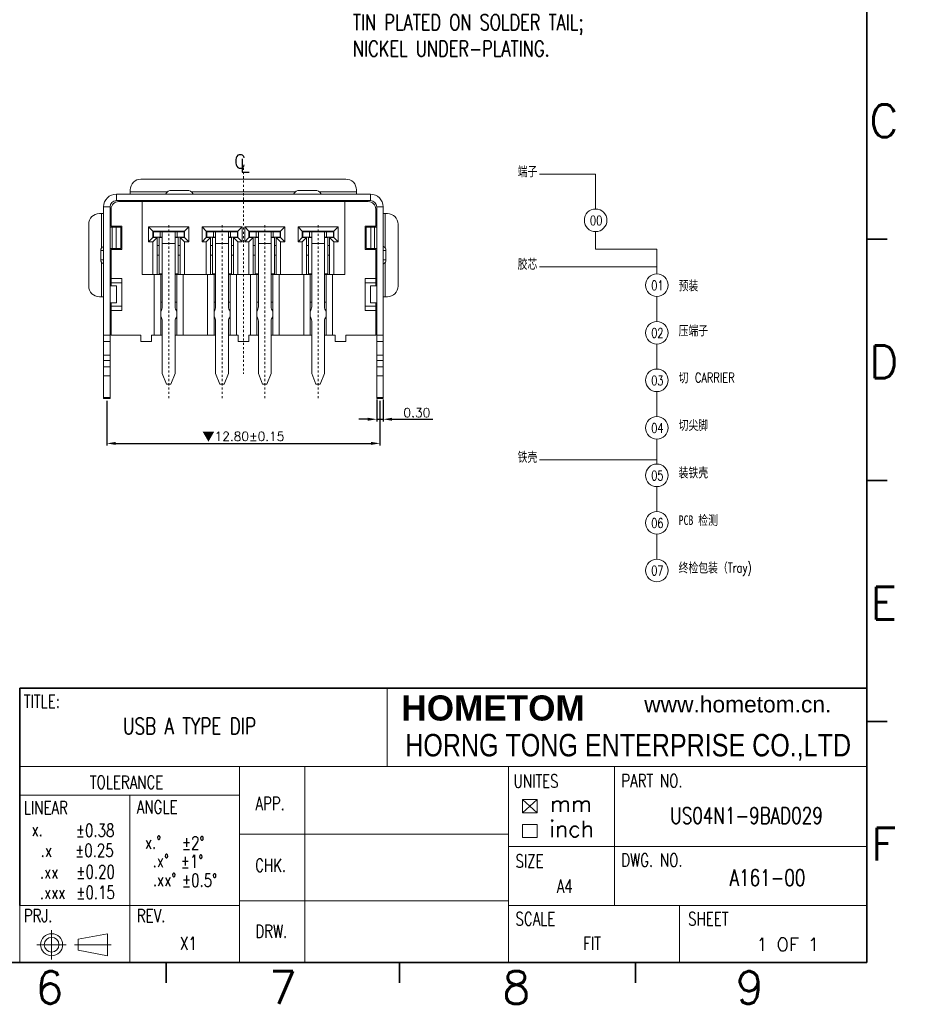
# Model space of a CAD drawing. Header units: millimetres. Extents: x -1657 to 8845, y -11980 to 3013.
# Tile 252 of 256: x 673 to 715, y 2275 to 2321. Entities that reach past the tile are written whole.
import ezdxf
from ezdxf.enums import TextEntityAlignment as Align

# ---------------------------------------------------------------- set-up
doc = ezdxf.new("R2010")
doc.units = ezdxf.units.MM
doc.linetypes.add('CENTER', pattern=[2, 1.25, -0.25, 0.25, -0.25])
doc.layers.add('51', color=6, linetype='CENTER')
doc.layers.add('FMT', color=7, linetype='Continuous', lineweight=35)
doc.styles.add('english', font='romans.shx', dxfattribs={"width": 0.75, "height": 2.5})
doc.styles.add('Roman', font='romans', dxfattribs={"bigfont": 'bigfont'})
doc.styles.add('ROMANS', font='ROMANS.SHX')
doc.styles.add('SLDTEXTSTYLE0', font='txt', dxfattribs={"width": 0.75})
doc.styles.add('txt', font='txt.shx', dxfattribs={"width": 0.8, "height": 2.5})
doc.dimstyles.new('STANDARD$0', dxfattribs={"dimscale": 0.166667, "dimtxt": 2.5, "dimasz": 1.8, "dimexe": 0.5, "dimexo": 0.5, "dimgap": 1, "dimtad": 0, "dimzin": 0, "dimdsep": 46, "dimtxsty": 'ROMANS', "dimcen": 0, "dimclrd": 256, "dimclre": 256, "dimclrt": 4, "dimadec": 0, "dimazin": 0, "dimtfac": 0.7, "dimtofl": 0, "dimtmove": 0, "dimatfit": 3, "dimfxl": 0, "dimtolj": 1, "dimtzin": 0, "dimarcsym": 0})

# ---------------------------------------------------------------- blocks, each defined once
blk = doc.blocks.new('*D37')
at = {"color": 0, "linetype": 'Continuous', "lineweight": -2, "ltscale": 5}
for p, q in [((677.241, 2302.807), (677.241, 2300.71)), ((690.041, 2302.807), (690.041, 2300.71)), ((677.661, 2300.81), (689.621, 2300.81))]:
    blk.add_line(p, q, dxfattribs=at)
at = {"color": 0, "linetype": 'Continuous', "ltscale": 5}
for points in [[(677.661, 2300.88), (677.661, 2300.74), (677.241, 2300.81)], [(689.621, 2300.88), (689.621, 2300.74), (690.041, 2300.81)]]:
    blk.add_solid(points, dxfattribs=at)
at = {"layer": 'Defpoints', "color": 0, "linetype": 'Continuous', "ltscale": 5}
for p in [(677.241, 2302.907), (690.041, 2302.907), (690.041, 2300.81)]:
    blk.add_point(p, dxfattribs=at)
at = {"color": 0, "linetype": 'Continuous', "lineweight": 9, "ltscale": 5, "insert": (683.641, 2301.12), "char_height": 0.42, "attachment_point": 5, "style": 'ROMANS'}
blk.add_mtext('\\A1;{\\fSimSun|b0|i0|c134|p6;▼}12.80%%p0.15', dxfattribs=at)
blk = doc.blocks.new('*D150')
at = {"color": 0, "linetype": 'Continuous', "lineweight": -2, "ltscale": 5}
for p, q in [((689.891, 2302.862), (689.891, 2301.841)), ((690.191, 2302.862), (690.191, 2301.841)), ((689.471, 2301.941), (689.051, 2301.941)), ((689.891, 2301.941), (690.191, 2301.941)), ((690.611, 2301.941), (692.511, 2301.941))]:
    blk.add_line(p, q, dxfattribs=at)
at = {"color": 0, "linetype": 'Continuous', "ltscale": 5}
for points in [[(689.471, 2302.011), (689.471, 2301.871), (689.891, 2301.941)], [(690.611, 2302.011), (690.611, 2301.871), (690.191, 2301.941)]]:
    blk.add_solid(points, dxfattribs=at)
at = {"layer": 'Defpoints', "color": 0, "linetype": 'Continuous', "ltscale": 5}
for p in [(689.891, 2302.962), (690.191, 2302.962), (690.191, 2301.941)]:
    blk.add_point(p, dxfattribs=at)
at = {"color": 0, "linetype": 'Continuous', "lineweight": 9, "ltscale": 5, "insert": (691.771, 2302.251), "char_height": 0.42, "attachment_point": 5, "style": 'ROMANS'}
blk.add_mtext('\\A1;0.30', dxfattribs=at)

msp = doc.modelspace()

# ---------------------------------------------------------------- linework, layer by layer
at = {"color": 7, "linetype": 'Continuous', "lineweight": 15}
for p, q in [((700.1468, 2313.4209), (697.5096, 2313.4209)), ((700.1468, 2311.7885), (700.1468, 2313.4209)), ((678.8414, 2313.187), (688.4414, 2313.187)), ((677.6914, 2312.487), (689.5914, 2312.487)), ((677.6914, 2312.187), (677.6914, 2312.487)), ((678.3414, 2312.687), (678.3414, 2312.587)), ((678.3414, 2312.587), (680.0675, 2312.587)), ((678.3414, 2312.587), (678.3414, 2312.487)), ((678.3414, 2312.587), (678.3414, 2312.487)), ((680.2893, 2312.6563), (680.9936, 2312.6563)), ((681.2154, 2312.587), (686.0675, 2312.587)), ((686.9936, 2312.6563), (686.2893, 2312.6563)), ((687.2154, 2312.587), (688.9414, 2312.587)), ((688.9414, 2312.587), (688.9414, 2312.687)), ((688.9414, 2312.487), (688.9414, 2312.587)), ((688.9414, 2312.487), (688.9414, 2312.587)), ((689.5914, 2312.187), (689.5914, 2312.487)), ((677.0914, 2305.887), (677.0914, 2311.887)), ((677.3914, 2311.887), (677.0914, 2311.887)), ((677.3914, 2305.887), (677.3914, 2311.887)), ((677.6914, 2312.187), (689.5914, 2312.187)), ((677.7914, 2312.137), (678.8914, 2312.137)), ((688.3914, 2312.137), (678.8914, 2312.137)), ((678.8914, 2312.137), (678.8914, 2308.727)), ((688.3914, 2308.727), (688.3914, 2312.137)), ((688.3914, 2312.137), (689.4914, 2312.137)), ((689.8914, 2311.887), (689.8914, 2305.887)), ((689.8914, 2311.887), (690.1914, 2311.887)), ((690.1914, 2311.887), (690.1914, 2305.887)), ((676.8914, 2311.577), (676.9914, 2311.577)), ((676.9914, 2311.577), (676.9914, 2309.9599)), ((676.9914, 2311.577), (677.0914, 2311.577)), ((677.4414, 2310.987), (677.4414, 2311.787)), ((689.8414, 2311.787), (689.8414, 2310.987)), ((690.2914, 2311.577), (690.1914, 2311.577)), ((690.2914, 2311.577), (690.2914, 2309.9599)), ((690.3914, 2311.577), (690.2914, 2311.577)), ((676.3914, 2311.077), (676.3914, 2308.177)), ((677.3914, 2310.937), (677.4986, 2310.937)), ((677.9414, 2310.987), (677.4414, 2310.987)), ((677.4986, 2310.937), (677.6771, 2310.937)), ((677.4986, 2310.937), (677.4986, 2309.937)), ((677.6771, 2310.937), (677.8914, 2310.937)), ((677.6771, 2309.937), (677.6771, 2310.937)), ((677.8914, 2310.937), (677.8914, 2309.937)), ((677.9414, 2309.887), (677.9414, 2310.987)), ((679.2014, 2310.947), (679.4014, 2310.747)), ((679.2014, 2310.257), (679.2014, 2310.947)), ((679.2014, 2310.947), (681.0814, 2310.947)), ((681.0814, 2310.947), (680.8814, 2310.747)), ((681.0814, 2310.947), (681.0814, 2310.257)), ((681.9014, 2310.747), (681.7014, 2310.947)), ((681.7014, 2310.257), (681.7014, 2310.947)), ((681.7014, 2310.947), (683.5814, 2310.947)), ((683.3814, 2310.747), (683.5814, 2310.947)), ((683.5814, 2310.947), (683.5814, 2310.257)), ((683.9014, 2310.747), (683.7014, 2310.947)), ((683.7014, 2310.257), (683.7014, 2310.947)), ((683.7014, 2310.947), (685.5814, 2310.947)), ((685.3814, 2310.747), (685.5814, 2310.947)), ((685.5814, 2310.947), (685.5814, 2310.257)), ((686.4014, 2310.747), (686.2014, 2310.947)), ((686.2014, 2310.257), (686.2014, 2310.947)), ((686.2014, 2310.947), (688.0814, 2310.947)), ((687.8814, 2310.747), (688.0814, 2310.947)), ((688.0814, 2310.947), (688.0814, 2310.257)), ((689.3414, 2309.887), (689.3414, 2310.987)), ((689.3414, 2310.987), (689.8414, 2310.987)), ((689.3914, 2310.937), (689.6058, 2310.937)), ((689.3914, 2309.937), (689.3914, 2310.937)), ((689.7843, 2310.937), (689.6058, 2310.937)), ((689.6058, 2310.937), (689.6058, 2309.937)), ((689.7843, 2310.937), (689.8914, 2310.937)), ((689.7843, 2309.937), (689.7843, 2310.937)), ((690.8914, 2311.077), (690.8914, 2308.177)), ((679.2014, 2310.257), (679.4014, 2310.457)), ((680.8814, 2310.747), (679.4014, 2310.747)), ((679.4014, 2310.747), (679.4014, 2310.457)), ((679.4014, 2310.727), (679.41, 2310.727)), ((679.4014, 2310.477), (679.41, 2310.477)), ((679.4014, 2310.457), (679.6014, 2310.457)), ((679.4014, 2310.257), (679.6014, 2310.457)), ((679.41, 2310.727), (679.4214, 2310.727)), ((679.41, 2310.727), (679.41, 2310.477)), ((679.41, 2310.477), (679.4214, 2310.477)), ((679.4214, 2310.727), (679.7414, 2310.727)), ((679.4214, 2310.727), (679.4214, 2310.477)), ((679.4214, 2310.477), (679.7414, 2310.477)), ((679.6014, 2310.727), (679.6014, 2310.747)), ((679.6014, 2310.457), (679.6014, 2310.477)), ((679.6014, 2310.457), (679.6014, 2308.727)), ((679.6914, 2310.4577), (679.6914, 2310.477)), ((679.8414, 2310.4577), (679.6914, 2310.4577)), ((679.6914, 2308.7576), (679.6914, 2310.4577)), ((679.8414, 2310.727), (679.7414, 2310.727)), ((679.7414, 2310.727), (679.7414, 2310.477)), ((679.8414, 2310.477), (679.7414, 2310.477)), ((679.8414, 2310.727), (680.4414, 2310.727)), ((679.8414, 2310.177), (679.8414, 2310.727)), ((680.4414, 2310.727), (680.5414, 2310.727)), ((680.4414, 2310.727), (680.4414, 2310.177)), ((680.4414, 2310.477), (680.5414, 2310.477)), ((680.5914, 2310.4577), (680.4414, 2310.4577)), ((680.8614, 2310.727), (680.5414, 2310.727)), ((680.5414, 2310.727), (680.5414, 2310.477)), ((680.8614, 2310.477), (680.5414, 2310.477)), ((680.5914, 2310.4577), (680.5914, 2310.477)), ((680.5914, 2308.7576), (680.5914, 2310.4577)), ((680.6814, 2310.747), (680.6814, 2310.727)), ((680.6814, 2310.477), (680.6814, 2310.457)), ((680.6814, 2308.727), (680.6814, 2310.457)), ((680.6814, 2310.457), (680.8814, 2310.457)), ((680.8814, 2310.257), (680.6814, 2310.457)), ((680.8728, 2310.727), (680.8614, 2310.727)), ((680.8614, 2310.727), (680.8614, 2310.477)), ((680.8728, 2310.477), (680.8614, 2310.477)), ((680.8814, 2310.727), (680.8728, 2310.727)), ((680.8728, 2310.727), (680.8728, 2310.477)), ((680.8814, 2310.477), (680.8728, 2310.477)), ((680.8814, 2310.457), (680.8814, 2310.747)), ((681.0814, 2310.257), (680.8814, 2310.457)), ((681.9014, 2310.457), (681.7014, 2310.257)), ((683.3814, 2310.747), (681.9014, 2310.747)), ((681.9014, 2310.747), (681.9014, 2310.457)), ((681.9014, 2310.727), (681.91, 2310.727)), ((681.9014, 2310.477), (681.91, 2310.477)), ((682.1014, 2310.457), (681.9014, 2310.257)), ((681.9014, 2310.457), (682.1014, 2310.457)), ((681.91, 2310.727), (681.9214, 2310.727)), ((681.91, 2310.727), (681.91, 2310.477)), ((681.91, 2310.477), (681.9214, 2310.477)), ((681.9214, 2310.727), (682.2414, 2310.727)), ((681.9214, 2310.727), (681.9214, 2310.477)), ((681.9214, 2310.477), (682.2414, 2310.477)), ((682.1014, 2310.727), (682.1014, 2310.747)), ((682.1014, 2310.457), (682.1014, 2310.477)), ((682.1014, 2310.457), (682.1014, 2308.727)), ((682.1914, 2310.4577), (682.1914, 2310.477)), ((682.3414, 2310.4577), (682.1914, 2310.4577)), ((682.1914, 2308.7576), (682.1914, 2310.4577)), ((682.3414, 2310.727), (682.2414, 2310.727)), ((682.2414, 2310.727), (682.2414, 2310.477)), ((682.3414, 2310.477), (682.2414, 2310.477)), ((682.3414, 2310.727), (682.9414, 2310.727)), ((682.3414, 2310.177), (682.3414, 2310.727)), ((682.9414, 2310.727), (683.0414, 2310.727)), ((682.9414, 2310.727), (682.9414, 2310.177)), ((682.9414, 2310.477), (683.0414, 2310.477)), ((683.0914, 2310.4577), (682.9414, 2310.4577)), ((683.3614, 2310.727), (683.0414, 2310.727)), ((683.0414, 2310.727), (683.0414, 2310.477)), ((683.3614, 2310.477), (683.0414, 2310.477)), ((683.0914, 2310.4577), (683.0914, 2310.477)), ((683.0914, 2308.7576), (683.0914, 2310.4577)), ((683.1814, 2310.747), (683.1814, 2310.727)), ((683.1814, 2310.477), (683.1814, 2310.457)), ((683.1814, 2308.727), (683.1814, 2310.457)), ((683.1814, 2310.457), (683.3814, 2310.257)), ((683.1814, 2310.457), (683.3814, 2310.457)), ((683.3728, 2310.727), (683.3614, 2310.727)), ((683.3614, 2310.727), (683.3614, 2310.477)), ((683.3728, 2310.477), (683.3614, 2310.477)), ((683.3814, 2310.727), (683.3728, 2310.727)), ((683.3728, 2310.727), (683.3728, 2310.477)), ((683.3814, 2310.477), (683.3728, 2310.477)), ((683.3814, 2310.457), (683.3814, 2310.747)), ((683.3814, 2310.457), (683.5814, 2310.257)), ((683.9014, 2310.457), (683.7014, 2310.257)), ((683.9014, 2310.747), (683.9014, 2310.457)), ((685.3814, 2310.747), (683.9014, 2310.747)), ((683.9014, 2310.727), (683.91, 2310.727)), ((683.9014, 2310.477), (683.91, 2310.477)), ((683.9014, 2310.457), (684.1014, 2310.457)), ((684.1014, 2310.457), (683.9014, 2310.257)), ((683.91, 2310.727), (683.9214, 2310.727)), ((683.91, 2310.727), (683.91, 2310.477)), ((683.91, 2310.477), (683.9214, 2310.477)), ((683.9214, 2310.727), (684.2414, 2310.727)), ((683.9214, 2310.727), (683.9214, 2310.477)), ((683.9214, 2310.477), (684.2414, 2310.477)), ((684.1014, 2310.747), (684.1014, 2310.727)), ((684.1014, 2310.477), (684.1014, 2310.457)), ((684.1014, 2310.457), (684.1014, 2308.727)), ((684.1914, 2310.4577), (684.1914, 2310.477)), ((684.3414, 2310.4577), (684.1914, 2310.4577)), ((684.1914, 2308.7576), (684.1914, 2310.4577)), ((684.3414, 2310.727), (684.2414, 2310.727)), ((684.2414, 2310.727), (684.2414, 2310.477)), ((684.3414, 2310.477), (684.2414, 2310.477)), ((684.3414, 2310.727), (684.9414, 2310.727)), ((684.3414, 2310.177), (684.3414, 2310.727)), ((684.9414, 2310.727), (685.0414, 2310.727)), ((684.9414, 2310.727), (684.9414, 2310.177)), ((684.9414, 2310.477), (685.0414, 2310.477)), ((685.0914, 2310.4577), (684.9414, 2310.4577)), ((685.3614, 2310.727), (685.0414, 2310.727)), ((685.0414, 2310.727), (685.0414, 2310.477)), ((685.3614, 2310.477), (685.0414, 2310.477)), ((685.0914, 2310.4577), (685.0914, 2310.477)), ((685.0914, 2308.7576), (685.0914, 2310.4577)), ((685.1814, 2310.727), (685.1814, 2310.747)), ((685.1814, 2310.457), (685.1814, 2310.477)), ((685.1814, 2308.727), (685.1814, 2310.457)), ((685.1814, 2310.457), (685.3814, 2310.257)), ((685.1814, 2310.457), (685.3814, 2310.457)), ((685.3728, 2310.727), (685.3614, 2310.727)), ((685.3614, 2310.727), (685.3614, 2310.477)), ((685.3728, 2310.477), (685.3614, 2310.477)), ((685.3814, 2310.727), (685.3728, 2310.727)), ((685.3728, 2310.727), (685.3728, 2310.477)), ((685.3814, 2310.477), (685.3728, 2310.477)), ((685.3814, 2310.457), (685.3814, 2310.747)), ((685.3814, 2310.457), (685.5814, 2310.257)), ((686.4014, 2310.457), (686.2014, 2310.257)), ((687.8814, 2310.747), (686.4014, 2310.747)), ((686.4014, 2310.747), (686.4014, 2310.457)), ((686.4014, 2310.727), (686.41, 2310.727)), ((686.4014, 2310.477), (686.41, 2310.477)), ((686.4014, 2310.457), (686.6014, 2310.457)), ((686.6014, 2310.457), (686.4014, 2310.257)), ((686.41, 2310.727), (686.4214, 2310.727)), ((686.41, 2310.727), (686.41, 2310.477)), ((686.41, 2310.477), (686.4214, 2310.477)), ((686.4214, 2310.727), (686.7414, 2310.727)), ((686.4214, 2310.727), (686.4214, 2310.477)), ((686.4214, 2310.477), (686.7414, 2310.477)), ((686.6014, 2310.747), (686.6014, 2310.727)), ((686.6014, 2310.477), (686.6014, 2310.457)), ((686.6014, 2310.457), (686.6014, 2308.727)), ((686.6914, 2310.4577), (686.6914, 2310.477)), ((686.8414, 2310.4577), (686.6914, 2310.4577)), ((686.6914, 2308.7576), (686.6914, 2310.4577)), ((686.8414, 2310.727), (686.7414, 2310.727)), ((686.7414, 2310.727), (686.7414, 2310.477)), ((686.8414, 2310.477), (686.7414, 2310.477)), ((686.8414, 2310.727), (687.4414, 2310.727)), ((686.8414, 2310.177), (686.8414, 2310.727)), ((687.4414, 2310.727), (687.5414, 2310.727)), ((687.4414, 2310.727), (687.4414, 2310.177)), ((687.4414, 2310.477), (687.5414, 2310.477)), ((687.5914, 2310.4577), (687.4414, 2310.4577)), ((687.8614, 2310.727), (687.5414, 2310.727)), ((687.5414, 2310.727), (687.5414, 2310.477)), ((687.8614, 2310.477), (687.5414, 2310.477)), ((687.5914, 2310.4577), (687.5914, 2310.477)), ((687.5914, 2308.7576), (687.5914, 2310.4577)), ((687.6814, 2310.727), (687.6814, 2310.747)), ((687.6814, 2310.457), (687.6814, 2310.477)), ((687.6814, 2308.727), (687.6814, 2310.457)), ((687.6814, 2310.457), (687.8814, 2310.257)), ((687.6814, 2310.457), (687.8814, 2310.457)), ((687.8728, 2310.727), (687.8614, 2310.727)), ((687.8614, 2310.727), (687.8614, 2310.477)), ((687.8728, 2310.477), (687.8614, 2310.477)), ((687.8814, 2310.727), (687.8728, 2310.727)), ((687.8728, 2310.727), (687.8728, 2310.477)), ((687.8814, 2310.477), (687.8728, 2310.477)), ((687.8814, 2310.457), (687.8814, 2310.747)), ((687.8814, 2310.457), (688.0814, 2310.257)), ((700.1468, 2309.9146), (700.1468, 2310.7308)), ((677.0914, 2310.0393), (677.0819, 2310.038)), ((677.0914, 2310.038), (677.0819, 2310.038)), ((679.4014, 2310.257), (679.2014, 2310.257)), ((679.4014, 2308.727), (679.4014, 2310.257)), ((679.6014, 2310.077), (679.6914, 2310.077)), ((679.8414, 2307.21), (679.8414, 2310.177)), ((679.8414, 2310.177), (680.4414, 2310.177)), ((680.4414, 2307.21), (680.4414, 2310.177)), ((680.5914, 2310.077), (680.6814, 2310.077)), ((681.0814, 2310.257), (680.8814, 2310.257)), ((680.8814, 2310.257), (680.8814, 2308.727)), ((681.9014, 2310.257), (681.7014, 2310.257)), ((681.9014, 2308.727), (681.9014, 2310.257)), ((682.1014, 2310.077), (682.1914, 2310.077)), ((682.3414, 2307.21), (682.3414, 2310.177)), ((682.3414, 2310.177), (682.9414, 2310.177)), ((682.9414, 2307.21), (682.9414, 2310.177)), ((683.0914, 2310.077), (683.1814, 2310.077)), ((683.5814, 2310.257), (683.3814, 2310.257)), ((683.3814, 2310.257), (683.3814, 2308.727)), ((683.9014, 2310.257), (683.7014, 2310.257)), ((683.9014, 2308.727), (683.9014, 2310.257)), ((684.1914, 2310.077), (684.1014, 2310.077)), ((684.3414, 2307.21), (684.3414, 2310.177)), ((684.3414, 2310.177), (684.9414, 2310.177)), ((684.9414, 2307.21), (684.9414, 2310.177)), ((685.1814, 2310.077), (685.0914, 2310.077)), ((685.5814, 2310.257), (685.3814, 2310.257)), ((685.3814, 2310.257), (685.3814, 2308.727)), ((686.4014, 2310.257), (686.2014, 2310.257)), ((686.4014, 2308.727), (686.4014, 2310.257)), ((686.6914, 2310.077), (686.6014, 2310.077)), ((686.8414, 2307.21), (686.8414, 2310.177)), ((686.8414, 2310.177), (687.4414, 2310.177)), ((687.4414, 2307.21), (687.4414, 2310.177)), ((687.6814, 2310.077), (687.5914, 2310.077)), ((688.0814, 2310.257), (687.8814, 2310.257)), ((687.8814, 2310.257), (687.8814, 2308.727)), ((690.1914, 2310.0393), (690.201, 2310.038)), ((690.1914, 2310.038), (690.201, 2310.038)), ((677.0914, 2309.8388), (676.9652, 2309.8388)), ((676.9652, 2309.8388), (676.9652, 2309.4152)), ((677.4986, 2309.937), (677.3914, 2309.937)), ((677.4414, 2308.537), (677.4414, 2309.887)), ((677.4414, 2309.887), (677.9414, 2309.887)), ((677.4986, 2309.937), (677.6771, 2309.937)), ((677.8914, 2309.937), (677.6771, 2309.937)), ((677.7626, 2309.887), (677.7626, 2309.937)), ((677.8795, 2309.887), (677.8795, 2309.937)), ((679.6914, 2309.627), (679.6014, 2309.627)), ((680.6814, 2309.627), (680.5914, 2309.627)), ((682.1914, 2309.627), (682.1014, 2309.627)), ((683.1814, 2309.627), (683.0914, 2309.627)), ((684.1914, 2309.627), (684.1014, 2309.627)), ((685.1814, 2309.627), (685.0914, 2309.627)), ((686.6914, 2309.627), (686.6014, 2309.627)), ((687.6814, 2309.627), (687.5914, 2309.627)), ((689.8414, 2309.887), (689.3414, 2309.887)), ((689.6058, 2309.937), (689.3914, 2309.937)), ((689.4033, 2309.937), (689.4033, 2309.887)), ((689.5203, 2309.937), (689.5203, 2309.887)), ((689.7843, 2309.937), (689.6058, 2309.937)), ((689.8914, 2309.937), (689.7843, 2309.937)), ((689.8414, 2309.887), (689.8414, 2308.537)), ((690.1914, 2309.8388), (690.3177, 2309.8388)), ((690.3177, 2309.8388), (690.3177, 2309.4152)), ((700.1468, 2309.9146), (703.0152, 2309.9146)), ((703.0152, 2309.9146), (703.0152, 2308.7463)), ((677.0914, 2309.4152), (676.9652, 2309.4152)), ((676.9914, 2309.2941), (676.9914, 2307.677)), ((677.0914, 2309.216), (677.0819, 2309.216)), ((677.0819, 2309.216), (677.0914, 2309.2146)), ((677.3914, 2309.2045), (677.4414, 2309.1973)), ((677.3914, 2309.1714), (677.4414, 2309.1642)), ((677.4414, 2309.0977), (677.3914, 2309.0884)), ((689.8914, 2309.2045), (689.8414, 2309.1973)), ((689.8914, 2309.1714), (689.8414, 2309.1642)), ((689.8414, 2309.0977), (689.8914, 2309.0884)), ((690.1914, 2309.4152), (690.3177, 2309.4152)), ((690.1914, 2309.216), (690.201, 2309.216)), ((690.201, 2309.216), (690.1914, 2309.2146)), ((690.2914, 2309.2941), (690.2914, 2307.677)), ((703.0152, 2309.0864), (697.5096, 2309.0864)), ((677.4414, 2309.0527), (677.3914, 2309.0527)), ((678.8914, 2308.727), (679.4664, 2308.727)), ((679.4664, 2308.727), (679.7664, 2308.727)), ((679.4664, 2305.887), (679.4664, 2308.727)), ((679.8414, 2308.7576), (679.6914, 2308.7576)), ((679.6914, 2308.727), (679.6914, 2308.7576)), ((679.7664, 2308.727), (679.8414, 2308.727)), ((679.7664, 2308.727), (679.7664, 2305.887)), ((680.5914, 2308.7576), (680.4414, 2308.7576)), ((680.4414, 2308.727), (680.5164, 2308.727)), ((680.5164, 2308.727), (680.8164, 2308.727)), ((680.5164, 2305.887), (680.5164, 2308.727)), ((680.5914, 2308.727), (680.5914, 2308.7576)), ((680.8164, 2308.727), (681.9664, 2308.727)), ((680.8164, 2308.727), (680.8164, 2305.887)), ((681.9664, 2308.727), (682.2664, 2308.727)), ((681.9664, 2305.887), (681.9664, 2308.727)), ((682.3414, 2308.7576), (682.1914, 2308.7576)), ((682.1914, 2308.727), (682.1914, 2308.7576)), ((682.2664, 2308.727), (682.3414, 2308.727)), ((682.2664, 2308.727), (682.2664, 2305.887)), ((683.0914, 2308.7576), (682.9414, 2308.7576)), ((682.9414, 2308.727), (683.0164, 2308.727)), ((683.0164, 2308.727), (683.3164, 2308.727)), ((683.0164, 2305.887), (683.0164, 2308.727)), ((683.0914, 2308.727), (683.0914, 2308.7576)), ((683.3164, 2308.727), (683.9664, 2308.727)), ((683.3164, 2308.727), (683.3164, 2305.887)), ((683.9664, 2308.727), (684.2664, 2308.727)), ((683.9664, 2305.887), (683.9664, 2308.727)), ((684.3414, 2308.7576), (684.1914, 2308.7576)), ((684.1914, 2308.727), (684.1914, 2308.7576)), ((684.3414, 2308.727), (684.2664, 2308.727)), ((684.2664, 2308.727), (684.2664, 2305.887)), ((685.0914, 2308.7576), (684.9414, 2308.7576)), ((685.0164, 2308.727), (684.9414, 2308.727)), ((685.0164, 2308.727), (685.3164, 2308.727)), ((685.0164, 2305.887), (685.0164, 2308.727)), ((685.0914, 2308.727), (685.0914, 2308.7576)), ((685.3164, 2308.727), (686.4664, 2308.727)), ((685.3164, 2308.727), (685.3164, 2305.887)), ((686.4664, 2308.727), (686.7664, 2308.727)), ((686.4664, 2305.887), (686.4664, 2308.727)), ((686.8414, 2308.7576), (686.6914, 2308.7576)), ((686.6914, 2308.727), (686.6914, 2308.7576)), ((686.8414, 2308.727), (686.7664, 2308.727)), ((686.7664, 2308.727), (686.7664, 2305.887)), ((687.5914, 2308.7576), (687.4414, 2308.7576)), ((687.5164, 2308.727), (687.4414, 2308.727)), ((687.5164, 2308.727), (687.8164, 2308.727)), ((687.5164, 2305.887), (687.5164, 2308.727)), ((687.5914, 2308.727), (687.5914, 2308.7576)), ((687.8164, 2308.727), (688.3914, 2308.727)), ((687.8164, 2308.727), (687.8164, 2305.887)), ((689.8414, 2309.0527), (689.8914, 2309.0527)), ((677.3914, 2308.187), (677.688, 2308.187)), ((677.4414, 2308.537), (677.4414, 2308.337)), ((677.4414, 2308.537), (677.9414, 2308.537)), ((677.4414, 2308.337), (677.4414, 2308.187)), ((677.9414, 2308.337), (677.4414, 2308.337)), ((677.688, 2308.187), (677.688, 2307.387)), ((677.9414, 2307.037), (677.9414, 2308.537)), ((689.3414, 2308.537), (689.3414, 2307.037)), ((689.8414, 2308.537), (689.3414, 2308.537)), ((689.3414, 2308.337), (689.8414, 2308.337)), ((689.8914, 2308.187), (689.5949, 2308.187)), ((689.5949, 2308.187), (689.5949, 2307.387)), ((689.8414, 2308.537), (689.8414, 2308.337)), ((689.8414, 2308.337), (689.8414, 2308.187)), ((676.9914, 2307.677), (676.8914, 2307.677)), ((677.0914, 2307.677), (676.9914, 2307.677)), ((690.1914, 2307.677), (690.2914, 2307.677)), ((690.2914, 2307.677), (690.3914, 2307.677)), ((703.0152, 2307.6886), (703.0152, 2306.5204)), ((677.3914, 2307.387), (677.688, 2307.387)), ((677.4414, 2307.387), (677.4414, 2307.237)), ((677.4414, 2307.237), (677.4414, 2307.037)), ((677.9414, 2307.237), (677.4414, 2307.237)), ((679.7664, 2307.427), (679.8414, 2307.427)), ((680.4414, 2307.427), (680.5164, 2307.427)), ((682.2664, 2307.427), (682.3414, 2307.427)), ((682.9414, 2307.427), (683.0164, 2307.427)), ((684.3414, 2307.427), (684.2664, 2307.427)), ((685.0164, 2307.427), (684.9414, 2307.427)), ((686.8414, 2307.427), (686.7664, 2307.427)), ((687.5164, 2307.427), (687.4414, 2307.427)), ((689.3414, 2307.237), (689.8414, 2307.237)), ((689.8914, 2307.387), (689.5949, 2307.387)), ((689.8414, 2307.387), (689.8414, 2307.237)), ((689.8414, 2307.237), (689.8414, 2307.037)), ((677.9414, 2307.037), (677.4414, 2307.037)), ((677.4414, 2305.887), (677.4414, 2307.037)), ((689.3414, 2307.037), (689.8414, 2307.037)), ((689.8414, 2307.037), (689.8414, 2305.887)), ((679.8414, 2304.087), (679.8414, 2306.5392)), ((680.4414, 2304.087), (680.4414, 2306.5392)), ((682.3414, 2304.087), (682.3414, 2306.5392)), ((682.9414, 2304.087), (682.9414, 2306.5392)), ((684.3414, 2304.087), (684.3414, 2306.5392)), ((684.9414, 2304.087), (684.9414, 2306.5392)), ((686.8414, 2304.087), (686.8414, 2306.5392)), ((687.4414, 2304.087), (687.4414, 2306.5392)), ((677.0914, 2305.587), (677.0914, 2305.887)), ((677.3914, 2305.887), (677.0914, 2305.887)), ((677.3914, 2305.887), (677.3914, 2305.587)), ((677.4414, 2305.887), (678.8414, 2305.887)), ((678.8414, 2305.887), (678.8414, 2305.587)), ((679.3414, 2305.587), (679.3414, 2305.887)), ((679.3414, 2305.887), (679.4664, 2305.887)), ((679.7664, 2305.887), (679.4664, 2305.887)), ((679.7664, 2305.887), (679.8414, 2305.887)), ((680.4414, 2305.887), (680.5164, 2305.887)), ((680.8164, 2305.887), (680.5164, 2305.887)), ((680.8164, 2305.887), (681.9664, 2305.887)), ((682.2664, 2305.887), (681.9664, 2305.887)), ((682.2664, 2305.887), (682.3414, 2305.887)), ((682.9414, 2305.887), (683.0164, 2305.887)), ((683.3164, 2305.887), (683.0164, 2305.887)), ((683.3164, 2305.887), (683.3914, 2305.887)), ((683.3914, 2305.887), (683.3914, 2305.587)), ((683.8914, 2305.887), (683.9664, 2305.887)), ((683.8914, 2305.587), (683.8914, 2305.887)), ((684.2664, 2305.887), (683.9664, 2305.887)), ((684.3414, 2305.887), (684.2664, 2305.887)), ((685.0164, 2305.887), (684.9414, 2305.887)), ((685.3164, 2305.887), (685.0164, 2305.887)), ((685.3164, 2305.887), (686.4664, 2305.887)), ((686.7664, 2305.887), (686.4664, 2305.887)), ((686.8414, 2305.887), (686.7664, 2305.887)), ((687.5164, 2305.887), (687.4414, 2305.887)), ((687.8164, 2305.887), (687.5164, 2305.887)), ((687.8164, 2305.887), (687.9414, 2305.887)), ((687.9414, 2305.887), (687.9414, 2305.587)), ((688.4414, 2305.587), (688.4414, 2305.887)), ((688.4414, 2305.887), (689.8414, 2305.887)), ((689.8914, 2305.587), (689.8914, 2305.887)), ((689.8914, 2305.887), (690.1914, 2305.887)), ((690.1914, 2305.887), (690.1914, 2305.587)), ((677.0914, 2304.9387), (677.0914, 2305.587)), ((677.3914, 2305.587), (677.0914, 2305.587)), ((677.3914, 2304.9387), (677.3914, 2305.587)), ((679.3414, 2305.587), (678.8414, 2305.587)), ((683.8914, 2305.587), (683.3914, 2305.587)), ((688.4414, 2305.587), (687.9414, 2305.587)), ((689.8914, 2304.9387), (689.8914, 2305.587)), ((690.1914, 2305.587), (689.8914, 2305.587)), ((690.1914, 2304.9387), (690.1914, 2305.587)), ((703.0152, 2305.4626), (703.0152, 2304.2944)), ((677.0914, 2304.6971), (677.0914, 2304.9387)), ((677.0914, 2304.9387), (677.3914, 2304.9387)), ((677.3914, 2304.9387), (677.3914, 2304.6971)), ((689.8914, 2304.6971), (689.8914, 2304.9387)), ((689.8914, 2304.9387), (690.1914, 2304.9387)), ((690.1914, 2304.9387), (690.1914, 2304.6971)), ((677.0914, 2304.3986), (677.0914, 2304.6971)), ((677.3914, 2304.6971), (677.0914, 2304.6971)), ((677.3914, 2304.3986), (677.3914, 2304.6971)), ((689.8914, 2304.3986), (689.8914, 2304.6971)), ((690.1914, 2304.6971), (689.8914, 2304.6971)), ((690.1914, 2304.3986), (690.1914, 2304.6971)), ((677.0914, 2303.9679), (677.0914, 2304.3986)), ((677.3914, 2304.3986), (677.0914, 2304.3986)), ((677.3914, 2303.9679), (677.3914, 2304.3986)), ((679.8414, 2304.087), (680.0414, 2303.587)), ((680.2414, 2303.587), (680.4414, 2304.087)), ((682.3414, 2304.087), (682.5414, 2303.587)), ((682.7414, 2303.587), (682.9414, 2304.087)), ((684.3414, 2304.087), (684.5414, 2303.587)), ((684.7414, 2303.587), (684.9414, 2304.087)), ((686.8414, 2304.087), (687.0414, 2303.587)), ((687.2414, 2303.587), (687.4414, 2304.087)), ((689.8914, 2303.9679), (689.8914, 2304.3986)), ((689.8914, 2304.3986), (690.1914, 2304.3986)), ((690.1914, 2303.9679), (690.1914, 2304.3986)), ((677.0914, 2302.9624), (677.0914, 2303.9679)), ((677.3914, 2303.9679), (677.0914, 2303.9679)), ((677.3914, 2302.9624), (677.3914, 2303.9679)), ((680.0414, 2303.587), (680.2414, 2303.587)), ((682.5414, 2303.587), (682.7414, 2303.587)), ((684.5414, 2303.587), (684.7414, 2303.587)), ((687.0414, 2303.587), (687.2414, 2303.587)), ((689.8914, 2302.9624), (689.8914, 2303.9679)), ((689.8914, 2303.9679), (690.1914, 2303.9679)), ((690.1914, 2302.9624), (690.1914, 2303.9679)), ((703.0152, 2303.2367), (703.0152, 2302.0685)), ((677.0914, 2302.907), (677.0914, 2302.9624)), ((677.3914, 2302.9624), (677.0914, 2302.9624)), ((677.0914, 2302.907), (677.3914, 2302.907)), ((677.3914, 2302.907), (677.3914, 2302.9624)), ((689.8914, 2302.907), (689.8914, 2302.9624)), ((689.8914, 2302.9624), (690.1914, 2302.9624)), ((689.8914, 2302.907), (690.1914, 2302.907)), ((690.1914, 2302.907), (690.1914, 2302.9624)), ((703.0152, 2301.0107), (703.0152, 2299.8425)), ((703.0152, 2300.0457), (697.5096, 2300.0457)), ((703.0152, 2298.7848), (703.0152, 2297.6166)), ((703.0152, 2296.5588), (703.0152, 2295.3906))]:
    msp.add_line(p, q, dxfattribs=at)
at = {"color": 7, "linetype": 'Continuous', "lineweight": 15, "flags": 128}
for points in [[(679.7999, 2312.187), (679.8178, 2312.1489), (679.8198, 2312.137)], [(681.4631, 2312.137), (681.465, 2312.1489), (681.483, 2312.187)], [(685.7999, 2312.187), (685.8178, 2312.1489), (685.8198, 2312.137)], [(687.4631, 2312.137), (687.465, 2312.1489), (687.483, 2312.187)], [(677.4414, 2309.0478), (677.4085, 2309.0384), (677.3914, 2309.0241)], [(689.8914, 2309.0241), (689.8744, 2309.0384), (689.8414, 2309.0478)]]:
    msp.add_lwpolyline(points, dxfattribs=at)
at = {"color": 7, "linetype": 'Continuous', "lineweight": 15}
for centre in [(700.1468, 2311.2596), (703.0152, 2308.2175), (703.0152, 2305.9915), (703.0152, 2303.7656), (703.0152, 2301.5396), (703.0152, 2299.3137), (703.0152, 2297.0877), (703.0152, 2294.8617)]:
    msp.add_circle(centre, 0.5289, dxfattribs=at)
for centre, radius, start, end in [((678.8414, 2312.687), 0.5, 90, 180), ((688.4414, 2312.687), 0.5, 0, 90), ((677.6914, 2311.887), 0.6, 90, 180), ((680.2592, 2312.3689), 0.2889, 84.02048, 155.88061), ((681.0237, 2312.3689), 0.2889, 24.11931, 95.97961), ((686.2592, 2312.3689), 0.2889, 84.02039, 155.88069), ((687.0237, 2312.3689), 0.2889, 24.11939, 95.97952), ((689.5914, 2311.887), 0.6, 0, 90), ((677.6914, 2311.887), 0.3, 90, 180), ((677.7914, 2311.787), 0.35, 90, 180), ((689.4914, 2311.787), 0.35, 0, 90), ((689.5914, 2311.887), 0.3, 0, 90), ((676.8914, 2311.077), 0.5, 90, 180), ((690.3914, 2311.077), 0.5, 0, 90), ((677.1498, 2309.8644), 0.1864, 111.37252, 187.88505), ((690.133, 2309.8644), 0.1864, 352.11495, 68.62748), ((677.1498, 2309.3896), 0.1864, 172.1149, 248.62747), ((690.133, 2309.3896), 0.1864, 291.37253, 7.8851), ((676.8914, 2308.177), 0.5, 180, 270), ((690.3914, 2308.177), 0.5, 270, 0), ((677.6914, 2307.367), 0.3, 180, 213.55731), ((689.5914, 2307.367), 0.3, 326.44269, 0), ((677.6914, 2307.367), 0.6, 240, 245.37568), ((679.5414, 2307.21), 0.3, 318.59038, 0), ((680.7414, 2307.21), 0.3, 180, 221.40962), ((682.0414, 2307.21), 0.3, 318.59038, 0), ((683.2414, 2307.21), 0.3, 180, 221.40962), ((684.0414, 2307.21), 0.3, 318.59038, 0), ((685.2414, 2307.21), 0.3, 180, 221.40962), ((686.5414, 2307.21), 0.3, 318.59038, 0), ((687.7414, 2307.21), 0.3, 180, 221.40962), ((689.5914, 2307.367), 0.6, 294.62432, 300), ((679.5414, 2306.5392), 0.3, 0, 41.40962), ((680.7414, 2306.5392), 0.3, 138.59038, 180), ((682.0414, 2306.5392), 0.3, 0, 41.40962), ((683.2414, 2306.5392), 0.3, 138.59038, 180), ((684.0414, 2306.5392), 0.3, 0, 41.40962), ((685.2414, 2306.5392), 0.3, 138.59038, 180), ((686.5414, 2306.5392), 0.3, 0, 41.40962), ((687.7414, 2306.5392), 0.3, 138.59038, 180)]:
    msp.add_arc(centre, radius, start, end, dxfattribs=at)
at = {"layer": '51', "color": 1, "lineweight": 9, "ltscale": 0.03}
for p, q in [((683.6414, 2313.7245), (683.6414, 2304.0688)), ((680.1414, 2311.0292), (680.1414, 2302.8342)), ((682.6414, 2311.0292), (682.6414, 2302.8342)), ((684.6414, 2311.0292), (684.6414, 2302.8342)), ((687.1414, 2311.0292), (687.1414, 2302.8342))]:
    msp.add_line(p, q, dxfattribs=at)
at = {"layer": 'FMT'}
for p, q in [((712.8483, 2344.2399), (712.8483, 2276.5026)), ((713.8023, 2310.3712), (712.8483, 2310.3712)), ((713.8023, 2299.0753), (712.8483, 2299.0753)), ((673.1599, 2289.3519), (673.1599, 2279.1739)), ((712.8483, 2289.3519), (673.1599, 2289.3519)), ((712.8483, 2288.3328), (712.8483, 2276.5026)), ((713.8023, 2287.7794), (712.8483, 2287.7794)), ((712.8483, 2276.5026), (614.3907, 2276.5026)), ((680.0252, 2276.5026), (680.0252, 2275.5486)), ((690.9624, 2276.5026), (690.9624, 2275.5486)), ((702.0204, 2276.5026), (702.0204, 2275.5486))]:
    msp.add_line(p, q, dxfattribs=at)
at = {"layer": 'FMT', "color": 4, "lineweight": 15}
for p, q in [((690.3787, 2289.3519), (690.3787, 2285.6807)), ((712.8483, 2285.6807), (673.1599, 2285.6807)), ((683.4636, 2285.6807), (683.4636, 2276.5026)), ((686.5218, 2285.6807), (686.5218, 2276.5026)), ((696.057, 2285.6807), (696.057, 2276.5026)), ((701.032, 2285.6807), (701.032, 2279.1739)), ((673.1599, 2284.3336), (683.4636, 2284.3336)), ((678.3118, 2284.3336), (678.3118, 2276.5026)), ((697.4001, 2284.1301), (696.7126, 2283.5141)), ((696.7126, 2284.1301), (697.4001, 2283.5141)), ((696.057, 2282.5132), (683.4636, 2282.5132)), ((712.8483, 2281.9274), (696.057, 2281.9274)), ((673.1599, 2279.1739), (673.1599, 2276.5026)), ((683.4636, 2279.1739), (673.1599, 2279.1739)), ((696.057, 2279.3917), (683.4636, 2279.3917)), ((712.8483, 2279.1739), (696.057, 2279.1739)), ((704.071, 2279.1739), (704.071, 2276.5026)), ((674.6553, 2276.6426), (674.6553, 2278.0164)), ((675.9031, 2277.5871), (677.2769, 2277.8447)), ((677.2769, 2276.8143), (677.2769, 2277.8447)), ((673.9684, 2277.3295), (675.3423, 2277.3295)), ((675.7313, 2277.3295), (677.4486, 2277.3295)), ((675.9031, 2277.5871), (675.9031, 2277.0719)), ((675.9031, 2277.0719), (677.2769, 2276.8143))]:
    msp.add_line(p, q, dxfattribs=at)
for points in [[(696.7126, 2284.1301), (697.4001, 2284.1301), (697.4001, 2283.5141), (696.7126, 2283.5141)], [(696.7126, 2282.964), (697.4001, 2282.964), (697.4001, 2282.3481), (696.7126, 2282.3481)]]:
    msp.add_lwpolyline(points, close=True, dxfattribs=at)
for radius in [0.5152, 0.3435]:
    msp.add_circle((674.6553, 2277.3295), radius, dxfattribs=at)

# ---------------------------------------------------------------- texts
at = {"color": 7, "insert": (685.7339, 2338.8711), "char_height": 0.725995, "attachment_point": 1, "style": 'SLDTEXTSTYLE0'}
msp.add_mtext('{\\Fromans.shx|c0;\\H1.317x;NOTES:\\P\\H0.7727x; 1.VOLTAGE RATING: 30V DC\\P 2.CURRENT RATING: 1.5A MAX\\P 3.CONTACT RESISTANCE: 30m\\fGulim|b0|i0|c129|p49;Ω\\fSimSun|b0|i0|c134|p54; \\Fromans.shx|c0;MAX\\P 4.INSULATION RESISTANCE:1000M\\fGulim|b0|i0|c129|p49;Ω\\fSimSun|b0|i0|c134|p54; \\Fromans.shx|c0;MIN\\P 5. WITHSTANDING VOLTAGE: 500V AC FOR 1MIN\\P 6.TEMPERATURE:-55%%dC ~ +85%%dC\\P 7.MATING FORCE: 35N MAX.\\P 8.UNMATING FORCE: 10N MIN.\\P\\Fromans.shx|c1;\\H1.294x;MATERIAL\\Fromans.shx|c0;: \\P\\H0.7593x; \\H1.018x;1.HOUSING: THERMOPLASTIC,HIGH TEMP, UL94V-0,\\P 2.TERMINAL: COPPER ALLOY,\\P 3.SHELL: COPPER ALLOY.\\P 4.FINISH:GOLD PLATED OVER NICKEL ON CONTACT AREA;\\P        TIN PLATED ON SOLDER TAIL; \\P        NICKEL UNDER-PLATING.\\P }', dxfattribs=at)
at = {"color": 3, "linetype": 'Continuous', "lineweight": 9, "char_height": 0.627278, "attachment_point": 1}
for s, insert in [('{\\Fromans.shx|c0;C}', (683.1997, 2314.3335)), ('{\\Fromans.shx|c0;L}', (683.4779, 2314.1465))]:
    msp.add_mtext(s, dxfattribs=dict(at, insert=insert))
at = {"color": 7, "linetype": 'Continuous', "lineweight": 13, "char_height": 0.38648, "attachment_point": 1, "style": 'SLDTEXTSTYLE0'}
for s, insert in [('{\\fSimSun|b0|i0|c134|p54;\\H1.164x;端子}', (696.494, 2313.7757)), ('{\\Fromans.shx|c0;\\H1.164x;00}', (699.8817, 2311.4753)), ('{\\fSimSun|b0|i0|c134|p54;\\H1.164x;胶芯}', (696.494, 2309.4412)), ('{\\Fromans.shx|c0;\\H1.164x;01}', (702.7501, 2308.4331)), ('{\\fSimSun|b0|i0|c134|p54;\\H1.164x;预装}', (704.0371, 2308.4256)), ('{\\fSimSun|b0|i0|c134|p54;\\H1.164x;压端子}', (704.0371, 2306.3229)), ('{\\Fromans.shx|c0;\\H1.164x;02}', (702.7501, 2306.2071)), ('{\\Fromans.shx|c0;\\H1.164x;03}', (702.7501, 2303.9812)), ('{\\fSimSun|b0|i0|c134|p54;\\H1.164x;切\\Ftxt.shx|c0; CARRIER}', (704.0371, 2304.1181)), ('{\\Fromans.shx|c0;\\H1.164x;04}', (702.7501, 2301.7552)), ('{\\fSimSun|b0|i0|c134|p54;\\H1.164x;切尖脚}', (704.0371, 2301.8921)), ('{\\fSimSun|b0|i0|c134|p54;\\H1.164x;铁壳}', (696.494, 2300.4005)), ('{\\Fromans.shx|c0;\\H1.164x;05}', (702.7501, 2299.5293)), ('{\\fSimSun|b0|i0|c134|p54;\\H1.164x;装铁壳}', (704.0371, 2299.6662)), ('{\\Fromans.shx|c0;\\H1.164x;06}', (702.7501, 2297.3033)), ('{\\H1.164x;PCB \\fSimSun|b0|i0|c134|p54;检测}', (704.0371, 2297.4402)), ('{\\fSimSun|b0|i0|c134|p54;\\H1.164x;终检包装（\\Ftxt.shx|c0;Tray)}', (704.0371, 2295.2142)), ('{\\Fromans.shx|c0;\\H1.164x;07}', (702.7501, 2295.0774))]:
    msp.add_mtext(s, dxfattribs=dict(at, insert=insert))
at = {"color": 7, "width": 15.472935, "attachment_point": 1, "style": 'english'}
for s, insert, char_height in [('USB A TYPE DIP', (677.9981, 2287.9528), 0.767222), ('US04N1-9BAD029', (703.6408, 2283.7627), 0.767222), ('A161-00', (706.4256, 2280.8515), 0.76722)]:
    msp.add_mtext(s, dxfattribs=dict(at, insert=insert, char_height=char_height))
at = {"layer": 'FMT', "style": 'english'}
for s, p in [('C', (713.6521, 2315.9238)), ('D', (713.6521, 2304.6279)), ('E', (713.6521, 2293.332)), ('F', (713.6521, 2282.0361))]:
    msp.add_text(s, height=1.5265, dxfattribs=at).set_placement(p, align=Align.MIDDLE_CENTER)
at = {"layer": 'FMT', "color": 4, "lineweight": 15, "style": 'english'}
msp.add_text('1 OF 1', height=0.61187, dxfattribs=at).set_placement((707.6842, 2277.0361))
at = {"layer": 'FMT', "style": 'english'}
for s, p in [('6', (674.5567, 2274.5663)), ('7', (685.4938, 2274.5663)), ('8', (696.431, 2274.5663)), ('9', (707.3682, 2274.5663))]:
    msp.add_text(s, height=1.5265, dxfattribs=at).set_placement(p, align=Align.CENTER)
at = {"layer": 'FMT', "color": 4, "lineweight": 15, "attachment_point": 1}
for s, insert, char_height, width, style in [('TITLE:', (673.3491, 2289.0338), 0.61187, 6.375004, 'english'), ('{\\fArial|b0|i0|c0|p34;HORNG TONG ENTERPRISE CO.,LTD}', (691.2229, 2287.2036), 1.051712, 31.305348, 'txt'), ('TOLERANCE', (676.4432, 2285.2476), 0.61187, 6.375004, 'english'), ('UNITES', (696.3052, 2285.2995), 0.61187, 6.375004, 'english'), ('PART NO.', (701.3503, 2285.3156), 0.61187, 6.375004, 'english'), ('APP.', (684.2062, 2284.2501), 0.61187, 6.375004, 'english'), ('LINEAR', (673.3511, 2284.0509), 0.61187, 6.375004, 'english'), ('ANGLE', (678.6473, 2284.0861), 0.61187, 6.375004, 'english'), ('mm', (698.0128, 2284.3144), 0.76324, 1.37688, 'Roman'), ('x.', (673.7113, 2283.0338), 0.61187, 6.375004, 'english'), ('%%p0.38', (675.7864, 2282.9951), 0.61187, 6.375004, 'english'), ('inch', (697.979, 2283.1359), 0.76324, 6.869133, 'Roman'), ('x.%%d', (679.026, 2282.4356), 0.61187, 6.375004, 'english'), ('%%p2%%d', (680.755, 2282.4042), 0.61187, 6.375004, 'english'), ('.x', (674.1403, 2282.0543), 0.61187, 6.375004, 'english'), ('%%p0.25', (675.7524, 2282.0543), 0.61187, 6.375004, 'english'), ('.x%%d', (679.3849, 2281.5701), 0.61187, 6.375004, 'english'), ('%%p1%%d', (680.7038, 2281.5387), 0.61187, 6.375004, 'english'), ('SIZE', (696.3883, 2281.5561), 0.61187, 6.375004, 'english'), ('DWG. NO.', (701.3485, 2281.5989), 0.61187, 6.375004, 'english'), ('%%p0.20', (675.8086, 2281.0485), 0.61187, 6.375004, 'english'), ('CHK.', (684.1902, 2281.358), 0.61187, 6.375004, 'english'), ('.xx', (674.1048, 2281.0485), 0.61187, 6.375004, 'english'), ('.xx%%d', (679.398, 2280.6872), 0.61187, 6.375004, 'english'), ('%%p0.5%%d', (680.7597, 2280.6557), 0.61187, 6.375004, 'english'), ('%%p0.15', (675.8086, 2280.0846), 0.61187, 6.375004, 'english'), ('A4', (698.3253, 2280.3782), 0.61187, 6.375004, 'english'), ('.xxx', (674.1048, 2280.0846), 0.61187, 6.375004, 'english'), ('PRJ.', (673.3511, 2278.9966), 0.61187, 6.375004, 'english'), ('REV.', (678.6473, 2278.9948), 0.61187, 6.375004, 'english'), ('SCALE', (696.3883, 2278.8496), 0.61187, 6.375004, 'english'), ('SHEET', (704.4837, 2278.8496), 0.61187, 6.375004, 'english'), ('DRW.', (684.2003, 2278.2645), 0.61187, 6.375004, 'english'), ('ASSEMBLE DRAWING', (665.5427, 2278.1095), 0.611872, 9.030776, 'english'), ('FIT', (699.5693, 2277.6983), 0.61187, 6.375004, 'english'), ('X1', (680.6712, 2277.6949), 0.61187, 6.375004, 'english')]:
    msp.add_mtext(s, dxfattribs=dict(at, insert=insert, char_height=char_height, width=width, style=style))
for s, insert, char_height, width in [('{\\fArial|b1|i0|c0|p34;HOMETOM}', (691.0447, 2289.0078), 1.177918, 5.156773), ('{\\fArial|b0|i0|c0|p34;www.hometom.cn.}', (702.423, 2288.9753), 0.763249, 10.334572)]:
    msp.add_mtext(s, dxfattribs=dict(at, insert=insert, char_height=char_height, width=width))

# ---------------------------------------------------------------- dimensions: what is measured, and where the dimension line sits
at = {"color": 3, "linetype": 'Continuous', "lineweight": 9}
dim = msp.add_linear_dim(base=(690.0414, 2300.8104), p1=(677.2414, 2302.907), p2=(690.0414, 2302.907), text='{\\fSimSun|b0|i0|c134|p6;▼}<>%%p0.15', dimstyle='STANDARD$0', override={"dimscale": 1, "dimtxt": 0.42, "dimasz": 0.42, "dimexe": 0.1, "dimexo": 0.1, "dimgap": 0.1, "dimtad": 1, "dimrnd": 0.0005, "dimzin": 1, "dimcen": 0.09, "dimdle": 1, "dimclrd": 0, "dimclre": 0, "dimclrt": 0, "dimadec": 3, "dimazin": 2, "dimtfac": 1, "dimtofl": 1}, dxfattribs=at)
dim.commit()
dim.dimension.update_dxf_attribs({"geometry": '*D37', "text_midpoint": (683.6414, 2301.1204)})
dim = msp.add_linear_dim(base=(690.1914, 2301.9406), p1=(689.8914, 2302.9624), p2=(690.1914, 2302.9624), dimstyle='STANDARD$0', override={"dimscale": 1, "dimtxt": 0.42, "dimasz": 0.42, "dimexe": 0.1, "dimexo": 0.1, "dimgap": 0.1, "dimtad": 1, "dimrnd": 0.0005, "dimzin": 1, "dimcen": 0.09, "dimdle": 1, "dimclrd": 0, "dimclre": 0, "dimclrt": 0, "dimadec": 3, "dimazin": 2, "dimtfac": 1, "dimtofl": 1}, dxfattribs=at)
dim.commit()
dim.dimension.update_dxf_attribs({"geometry": '*D150', "text_midpoint": (691.7714, 2302.2506)})

doc.saveas('drawing.dxf')
